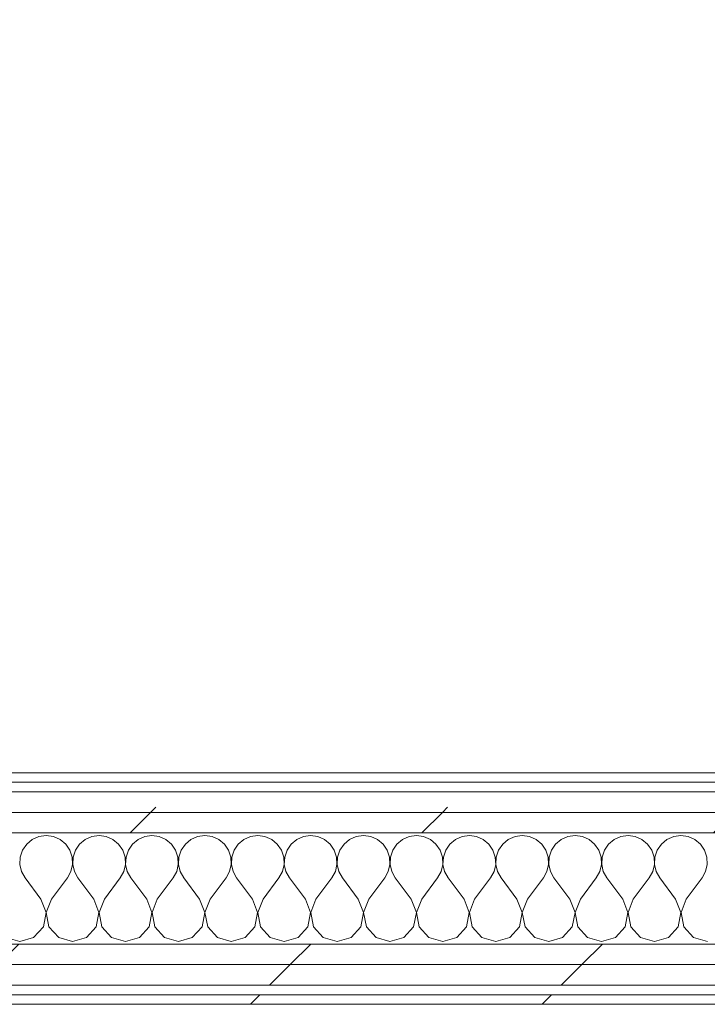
# Model space of a CAD drawing. Header units: millimetres. Extents: x -30280 to 19093, y -18706 to 4378.
# Tile 136 of 206: x -6750 to -6317, y -17084 to -16463. Entities that reach past the tile are written whole.
import ezdxf

# ---------------------------------------------------------------- set-up
doc = ezdxf.new("R2010")
doc.units = ezdxf.units.MM
doc.header["$MEASUREMENT"] = 0
doc.linetypes.add('Wipeout_Contour', pattern=[1000, 0, -1000])
doc.layers.add('02_ACAB_Anotacio Portes', color=7, linetype='Continuous')
doc.layers.add('Nuevo_08_E_Envans secs', color=7, linetype='Continuous')
doc.layers.add('02_ACAB_Anotacio Portes_Pluma_Nº__46', color=5, linetype='Continuous', lineweight=5)
doc.layers.add('Nuevo_08_E_Envans secs_Pluma_Nº__1', color=7, linetype='Continuous', lineweight=5)
for name, color, linetype, lineweight, true_color in [('Nuevo_08_E_Envans secs_Pluma_Nº__102', 7, 'Continuous', 5, 0xcccccc), ('Nuevo_08_E_Envans secs_Pluma_Nº__171', 171, 'Continuous', 13, 0xaaaaff), ('Nuevo_08_E_Envans secs_Pluma_Nº__177', 7, 'Continuous', 15, 0xf7e046)]:
    doc.layers.add(name, color=color, linetype=linetype, lineweight=lineweight, true_color=true_color)
doc.styles.add('Estilo_Generado_1', font='arial.ttf')
pattern_1 = [(45, (0, 0), (-183.8478, 183.8478), [195, -65]), (45, (7e-14, 183.85), (-183.8478, 183.8478), [195, -65])]

# ---------------------------------------------------------------- blocks, each defined once
blk = doc.blocks.new('*X130')
at = {"layer": 'Nuevo_08_E_Envans secs_Pluma_Nº__102', "color": 254, "linetype": 'Continuous', "lineweight": 5, "true_color": 0xcccccc}
for p, q in [((-6742.1, -16980.13), (-6745.64, -16983.07)), ((-6737.89, -16978.28), (-6742.1, -16980.13)), ((-6733.33, -16977.64), (-6737.89, -16978.28)), ((-6728.78, -16978.28), (-6733.33, -16977.64)), ((-6724.57, -16980.13), (-6728.78, -16978.28)), ((-6721.03, -16983.07), (-6724.57, -16980.13)), ((-6708.76, -16980.13), (-6712.3, -16983.07)), ((-6704.55, -16978.28), (-6708.76, -16980.13)), ((-6700, -16977.64), (-6704.55, -16978.28)), ((-6695.45, -16978.28), (-6700, -16977.64)), ((-6691.24, -16980.13), (-6695.45, -16978.28)), ((-6687.7, -16983.07), (-6691.24, -16980.13)), ((-6675.43, -16980.13), (-6678.97, -16983.07)), ((-6671.22, -16978.28), (-6675.43, -16980.13)), ((-6666.67, -16977.64), (-6671.22, -16978.28)), ((-6662.11, -16978.28), (-6666.67, -16977.64)), ((-6657.9, -16980.13), (-6662.11, -16978.28)), ((-6654.36, -16983.07), (-6657.9, -16980.13)), ((-6642.1, -16980.13), (-6645.64, -16983.07)), ((-6637.89, -16978.28), (-6642.1, -16980.13)), ((-6633.33, -16977.64), (-6637.89, -16978.28)), ((-6628.78, -16978.28), (-6633.33, -16977.64)), ((-6624.57, -16980.13), (-6628.78, -16978.28)), ((-6621.03, -16983.07), (-6624.57, -16980.13)), ((-6608.76, -16980.13), (-6612.3, -16983.07)), ((-6604.55, -16978.28), (-6608.76, -16980.13)), ((-6600, -16977.64), (-6604.55, -16978.28)), ((-6595.45, -16978.28), (-6600, -16977.64)), ((-6591.24, -16980.13), (-6595.45, -16978.28)), ((-6587.7, -16983.07), (-6591.24, -16980.13)), ((-6575.43, -16980.13), (-6578.97, -16983.07)), ((-6571.22, -16978.28), (-6575.43, -16980.13)), ((-6566.67, -16977.64), (-6571.22, -16978.28)), ((-6562.11, -16978.28), (-6566.67, -16977.64)), ((-6557.9, -16980.13), (-6562.11, -16978.28)), ((-6554.36, -16983.07), (-6557.9, -16980.13)), ((-6542.1, -16980.13), (-6545.64, -16983.07)), ((-6537.89, -16978.28), (-6542.1, -16980.13)), ((-6533.33, -16977.64), (-6537.89, -16978.28)), ((-6528.78, -16978.28), (-6533.33, -16977.64)), ((-6524.57, -16980.13), (-6528.78, -16978.28)), ((-6521.03, -16983.07), (-6524.57, -16980.13)), ((-6508.76, -16980.13), (-6512.3, -16983.07)), ((-6504.55, -16978.28), (-6508.76, -16980.13)), ((-6500, -16977.64), (-6504.55, -16978.28)), ((-6495.45, -16978.28), (-6500, -16977.64)), ((-6491.24, -16980.13), (-6495.45, -16978.28)), ((-6487.7, -16983.07), (-6491.24, -16980.13)), ((-6475.43, -16980.13), (-6478.97, -16983.07)), ((-6471.22, -16978.28), (-6475.43, -16980.13)), ((-6466.67, -16977.64), (-6471.22, -16978.28)), ((-6462.11, -16978.28), (-6466.67, -16977.64)), ((-6457.9, -16980.13), (-6462.11, -16978.28)), ((-6454.36, -16983.07), (-6457.9, -16980.13)), ((-6442.1, -16980.13), (-6445.64, -16983.07)), ((-6437.89, -16978.28), (-6442.1, -16980.13)), ((-6433.33, -16977.64), (-6437.89, -16978.28)), ((-6428.78, -16978.28), (-6433.33, -16977.64)), ((-6424.57, -16980.13), (-6428.78, -16978.28)), ((-6421.03, -16983.07), (-6424.57, -16980.13)), ((-6408.76, -16980.13), (-6412.3, -16983.07)), ((-6404.55, -16978.28), (-6408.76, -16980.13)), ((-6400, -16977.64), (-6404.55, -16978.28)), ((-6395.45, -16978.28), (-6400, -16977.64)), ((-6391.24, -16980.13), (-6395.45, -16978.28)), ((-6387.7, -16983.07), (-6391.24, -16980.13)), ((-6375.43, -16980.13), (-6378.97, -16983.07)), ((-6371.22, -16978.28), (-6375.43, -16980.13)), ((-6366.67, -16977.64), (-6371.22, -16978.28)), ((-6362.11, -16978.28), (-6366.67, -16977.64)), ((-6357.9, -16980.13), (-6362.11, -16978.28)), ((-6354.36, -16983.07), (-6357.9, -16980.13)), ((-6342.1, -16980.13), (-6345.64, -16983.07)), ((-6337.89, -16978.28), (-6342.1, -16980.13)), ((-6333.33, -16977.64), (-6337.89, -16978.28)), ((-6328.78, -16978.28), (-6333.33, -16977.64)), ((-6324.57, -16980.13), (-6328.78, -16978.28)), ((-6321.03, -16983.07), (-6324.57, -16980.13)), ((-6748.24, -16986.86), (-6749.71, -16991.21)), ((-6745.64, -16983.07), (-6748.24, -16986.86)), ((-6718.43, -16986.86), (-6721.03, -16983.07)), ((-6716.96, -16991.21), (-6718.43, -16986.86)), ((-6714.91, -16986.86), (-6716.38, -16991.21)), ((-6712.3, -16983.07), (-6714.91, -16986.86)), ((-6685.09, -16986.86), (-6687.7, -16983.07)), ((-6683.62, -16991.21), (-6685.09, -16986.86)), ((-6681.57, -16986.86), (-6683.04, -16991.21)), ((-6678.97, -16983.07), (-6681.57, -16986.86)), ((-6651.76, -16986.86), (-6654.36, -16983.07)), ((-6650.29, -16991.21), (-6651.76, -16986.86)), ((-6648.24, -16986.86), (-6649.71, -16991.21)), ((-6645.64, -16983.07), (-6648.24, -16986.86)), ((-6618.43, -16986.86), (-6621.03, -16983.07)), ((-6616.96, -16991.21), (-6618.43, -16986.86)), ((-6614.91, -16986.86), (-6616.38, -16991.21)), ((-6612.3, -16983.07), (-6614.91, -16986.86)), ((-6585.09, -16986.86), (-6587.7, -16983.07)), ((-6583.62, -16991.21), (-6585.09, -16986.86)), ((-6581.57, -16986.86), (-6583.04, -16991.21)), ((-6578.97, -16983.07), (-6581.57, -16986.86)), ((-6551.76, -16986.86), (-6554.36, -16983.07)), ((-6550.29, -16991.21), (-6551.76, -16986.86)), ((-6548.24, -16986.86), (-6549.71, -16991.21)), ((-6545.64, -16983.07), (-6548.24, -16986.86)), ((-6518.43, -16986.86), (-6521.03, -16983.07)), ((-6516.96, -16991.21), (-6518.43, -16986.86)), ((-6514.91, -16986.86), (-6516.38, -16991.21)), ((-6512.3, -16983.07), (-6514.91, -16986.86)), ((-6485.09, -16986.86), (-6487.7, -16983.07)), ((-6483.62, -16991.21), (-6485.09, -16986.86)), ((-6481.57, -16986.86), (-6483.04, -16991.21)), ((-6478.97, -16983.07), (-6481.57, -16986.86)), ((-6451.76, -16986.86), (-6454.36, -16983.07)), ((-6450.29, -16991.21), (-6451.76, -16986.86)), ((-6448.24, -16986.86), (-6449.71, -16991.21)), ((-6445.64, -16983.07), (-6448.24, -16986.86)), ((-6418.43, -16986.86), (-6421.03, -16983.07)), ((-6416.96, -16991.21), (-6418.43, -16986.86)), ((-6414.91, -16986.86), (-6416.38, -16991.21)), ((-6412.3, -16983.07), (-6414.91, -16986.86)), ((-6385.09, -16986.86), (-6387.7, -16983.07)), ((-6383.62, -16991.21), (-6385.09, -16986.86)), ((-6381.57, -16986.86), (-6383.04, -16991.21)), ((-6378.97, -16983.07), (-6381.57, -16986.86)), ((-6351.76, -16986.86), (-6354.36, -16983.07)), ((-6350.29, -16991.21), (-6351.76, -16986.86)), ((-6348.24, -16986.86), (-6349.71, -16991.21)), ((-6345.64, -16983.07), (-6348.24, -16986.86)), ((-6318.43, -16986.86), (-6321.03, -16983.07)), ((-6316.96, -16991.21), (-6318.43, -16986.86)), ((-6749.71, -16991.21), (-6749.93, -16995.81)), ((-6716.73, -16995.81), (-6716.96, -16991.21)), ((-6716.38, -16991.21), (-6716.6, -16995.81)), ((-6683.4, -16995.81), (-6683.62, -16991.21)), ((-6683.04, -16991.21), (-6683.27, -16995.81)), ((-6650.07, -16995.81), (-6650.29, -16991.21)), ((-6649.71, -16991.21), (-6649.93, -16995.81)), ((-6616.73, -16995.81), (-6616.96, -16991.21)), ((-6616.38, -16991.21), (-6616.6, -16995.81)), ((-6583.4, -16995.81), (-6583.62, -16991.21)), ((-6583.04, -16991.21), (-6583.27, -16995.81)), ((-6550.07, -16995.81), (-6550.29, -16991.21)), ((-6549.71, -16991.21), (-6549.93, -16995.81)), ((-6516.73, -16995.81), (-6516.96, -16991.21)), ((-6516.38, -16991.21), (-6516.6, -16995.81)), ((-6483.4, -16995.81), (-6483.62, -16991.21)), ((-6483.04, -16991.21), (-6483.27, -16995.81)), ((-6450.07, -16995.81), (-6450.29, -16991.21)), ((-6449.71, -16991.21), (-6449.93, -16995.81)), ((-6416.73, -16995.81), (-6416.96, -16991.21)), ((-6416.38, -16991.21), (-6416.6, -16995.81)), ((-6383.4, -16995.81), (-6383.62, -16991.21)), ((-6383.04, -16991.21), (-6383.27, -16995.81)), ((-6350.07, -16995.81), (-6350.29, -16991.21)), ((-6349.71, -16991.21), (-6349.93, -16995.81)), ((-6316.73, -16995.81), (-6316.96, -16991.21)), ((-6749.93, -16995.81), (-6748.89, -17000.28)), ((-6748.89, -17000.28), (-6746.67, -17004.31)), ((-6720, -17004.31), (-6717.77, -17000.28)), ((-6717.77, -17000.28), (-6716.73, -16995.81)), ((-6716.6, -16995.81), (-6715.56, -17000.28)), ((-6715.56, -17000.28), (-6713.33, -17004.31)), ((-6686.67, -17004.31), (-6684.44, -17000.28)), ((-6684.44, -17000.28), (-6683.4, -16995.81)), ((-6683.27, -16995.81), (-6682.23, -17000.28)), ((-6682.23, -17000.28), (-6680, -17004.31)), ((-6653.33, -17004.31), (-6651.11, -17000.28)), ((-6651.11, -17000.28), (-6650.07, -16995.81)), ((-6649.93, -16995.81), (-6648.89, -17000.28)), ((-6648.89, -17000.28), (-6646.67, -17004.31)), ((-6620, -17004.31), (-6617.77, -17000.28)), ((-6617.77, -17000.28), (-6616.73, -16995.81)), ((-6616.6, -16995.81), (-6615.56, -17000.28)), ((-6615.56, -17000.28), (-6613.33, -17004.31)), ((-6586.67, -17004.31), (-6584.44, -17000.28)), ((-6584.44, -17000.28), (-6583.4, -16995.81)), ((-6583.27, -16995.81), (-6582.23, -17000.28)), ((-6582.23, -17000.28), (-6580, -17004.31)), ((-6553.33, -17004.31), (-6551.11, -17000.28)), ((-6551.11, -17000.28), (-6550.07, -16995.81)), ((-6549.93, -16995.81), (-6548.89, -17000.28)), ((-6548.89, -17000.28), (-6546.67, -17004.31)), ((-6520, -17004.31), (-6517.77, -17000.28)), ((-6517.77, -17000.28), (-6516.73, -16995.81)), ((-6516.6, -16995.81), (-6515.56, -17000.28)), ((-6515.56, -17000.28), (-6513.33, -17004.31)), ((-6486.67, -17004.31), (-6484.44, -17000.28)), ((-6484.44, -17000.28), (-6483.4, -16995.81)), ((-6483.27, -16995.81), (-6482.23, -17000.28)), ((-6482.23, -17000.28), (-6480, -17004.31)), ((-6453.33, -17004.31), (-6451.11, -17000.28)), ((-6451.11, -17000.28), (-6450.07, -16995.81)), ((-6449.93, -16995.81), (-6448.89, -17000.28)), ((-6448.89, -17000.28), (-6446.67, -17004.31)), ((-6420, -17004.31), (-6417.77, -17000.28)), ((-6417.77, -17000.28), (-6416.73, -16995.81)), ((-6416.6, -16995.81), (-6415.56, -17000.28)), ((-6415.56, -17000.28), (-6413.33, -17004.31)), ((-6386.67, -17004.31), (-6384.44, -17000.28)), ((-6384.44, -17000.28), (-6383.4, -16995.81)), ((-6383.27, -16995.81), (-6382.23, -17000.28)), ((-6382.23, -17000.28), (-6380, -17004.31)), ((-6353.33, -17004.31), (-6351.11, -17000.28)), ((-6351.11, -17000.28), (-6350.07, -16995.81)), ((-6349.93, -16995.81), (-6348.89, -17000.28)), ((-6348.89, -17000.28), (-6346.67, -17004.31)), ((-6320, -17004.31), (-6317.77, -17000.28)), ((-6317.77, -17000.28), (-6316.73, -16995.81)), ((-6736.67, -17017.64), (-6746.67, -17004.31)), ((-6730, -17017.64), (-6720, -17004.31)), ((-6703.33, -17017.64), (-6713.33, -17004.31)), ((-6696.67, -17017.64), (-6686.67, -17004.31)), ((-6670, -17017.64), (-6680, -17004.31)), ((-6663.33, -17017.64), (-6653.33, -17004.31)), ((-6636.67, -17017.64), (-6646.67, -17004.31)), ((-6630, -17017.64), (-6620, -17004.31)), ((-6603.33, -17017.64), (-6613.33, -17004.31)), ((-6596.67, -17017.64), (-6586.67, -17004.31)), ((-6570, -17017.64), (-6580, -17004.31)), ((-6563.33, -17017.64), (-6553.33, -17004.31)), ((-6536.67, -17017.64), (-6546.67, -17004.31)), ((-6530, -17017.64), (-6520, -17004.31)), ((-6503.33, -17017.64), (-6513.33, -17004.31)), ((-6496.67, -17017.64), (-6486.67, -17004.31)), ((-6470, -17017.64), (-6480, -17004.31)), ((-6463.33, -17017.64), (-6453.33, -17004.31)), ((-6436.67, -17017.64), (-6446.67, -17004.31)), ((-6430, -17017.64), (-6420, -17004.31)), ((-6403.33, -17017.64), (-6413.33, -17004.31)), ((-6396.67, -17017.64), (-6386.67, -17004.31)), ((-6370, -17017.64), (-6380, -17004.31)), ((-6363.33, -17017.64), (-6353.33, -17004.31)), ((-6336.67, -17017.64), (-6346.67, -17004.31)), ((-6330, -17017.64), (-6320, -17004.31)), ((-6733.4, -17026.15), (-6736.67, -17017.64)), ((-6730, -17017.64), (-6733.27, -17026.15)), ((-6700.07, -17026.15), (-6703.33, -17017.64)), ((-6696.67, -17017.64), (-6699.93, -17026.15)), ((-6666.73, -17026.15), (-6670, -17017.64)), ((-6663.33, -17017.64), (-6666.6, -17026.15)), ((-6633.4, -17026.15), (-6636.67, -17017.64)), ((-6630, -17017.64), (-6633.27, -17026.15)), ((-6600.07, -17026.15), (-6603.33, -17017.64)), ((-6596.67, -17017.64), (-6599.93, -17026.15)), ((-6566.73, -17026.15), (-6570, -17017.64)), ((-6563.33, -17017.64), (-6566.6, -17026.15)), ((-6533.4, -17026.15), (-6536.67, -17017.64)), ((-6530, -17017.64), (-6533.27, -17026.15)), ((-6500.07, -17026.15), (-6503.33, -17017.64)), ((-6496.67, -17017.64), (-6499.93, -17026.15)), ((-6466.73, -17026.15), (-6470, -17017.64)), ((-6463.33, -17017.64), (-6466.6, -17026.15)), ((-6433.4, -17026.15), (-6436.67, -17017.64)), ((-6430, -17017.64), (-6433.27, -17026.15)), ((-6400.07, -17026.15), (-6403.33, -17017.64)), ((-6396.67, -17017.64), (-6399.93, -17026.15)), ((-6366.73, -17026.15), (-6370, -17017.64)), ((-6363.33, -17017.64), (-6366.6, -17026.15)), ((-6333.4, -17026.15), (-6336.67, -17017.64)), ((-6330, -17017.64), (-6333.27, -17026.15)), ((-6735.09, -17035.1), (-6733.4, -17026.15)), ((-6733.27, -17026.15), (-6731.57, -17035.1)), ((-6701.76, -17035.1), (-6700.07, -17026.15)), ((-6699.93, -17026.15), (-6698.24, -17035.1)), ((-6668.43, -17035.1), (-6666.73, -17026.15)), ((-6666.6, -17026.15), (-6664.91, -17035.1)), ((-6635.09, -17035.1), (-6633.4, -17026.15)), ((-6633.27, -17026.15), (-6631.57, -17035.1)), ((-6601.76, -17035.1), (-6600.07, -17026.15)), ((-6599.93, -17026.15), (-6598.24, -17035.1)), ((-6568.43, -17035.1), (-6566.73, -17026.15)), ((-6566.6, -17026.15), (-6564.91, -17035.1)), ((-6535.09, -17035.1), (-6533.4, -17026.15)), ((-6533.27, -17026.15), (-6531.57, -17035.1)), ((-6501.76, -17035.1), (-6500.07, -17026.15)), ((-6499.93, -17026.15), (-6498.24, -17035.1)), ((-6468.43, -17035.1), (-6466.73, -17026.15)), ((-6466.6, -17026.15), (-6464.91, -17035.1)), ((-6435.09, -17035.1), (-6433.4, -17026.15)), ((-6433.27, -17026.15), (-6431.57, -17035.1)), ((-6401.76, -17035.1), (-6400.07, -17026.15)), ((-6399.93, -17026.15), (-6398.24, -17035.1)), ((-6368.43, -17035.1), (-6366.73, -17026.15)), ((-6366.6, -17026.15), (-6364.91, -17035.1)), ((-6335.09, -17035.1), (-6333.4, -17026.15)), ((-6333.27, -17026.15), (-6331.57, -17035.1)), ((-6741.24, -17041.82), (-6735.09, -17035.1)), ((-6731.57, -17035.1), (-6725.43, -17041.82)), ((-6707.9, -17041.82), (-6701.76, -17035.1)), ((-6698.24, -17035.1), (-6692.1, -17041.82)), ((-6674.57, -17041.82), (-6668.43, -17035.1)), ((-6664.91, -17035.1), (-6658.76, -17041.82)), ((-6641.24, -17041.82), (-6635.09, -17035.1)), ((-6631.57, -17035.1), (-6625.43, -17041.82)), ((-6607.9, -17041.82), (-6601.76, -17035.1)), ((-6598.24, -17035.1), (-6592.1, -17041.82)), ((-6574.57, -17041.82), (-6568.43, -17035.1)), ((-6564.91, -17035.1), (-6558.76, -17041.82)), ((-6541.24, -17041.82), (-6535.09, -17035.1)), ((-6531.57, -17035.1), (-6525.43, -17041.82)), ((-6507.9, -17041.82), (-6501.76, -17035.1)), ((-6498.24, -17035.1), (-6492.1, -17041.82)), ((-6474.57, -17041.82), (-6468.43, -17035.1)), ((-6464.91, -17035.1), (-6458.76, -17041.82)), ((-6441.24, -17041.82), (-6435.09, -17035.1)), ((-6431.57, -17035.1), (-6425.43, -17041.82)), ((-6407.9, -17041.82), (-6401.76, -17035.1)), ((-6398.24, -17035.1), (-6392.1, -17041.82)), ((-6374.57, -17041.82), (-6368.43, -17035.1)), ((-6364.91, -17035.1), (-6358.76, -17041.82)), ((-6341.24, -17041.82), (-6335.09, -17035.1)), ((-6331.57, -17035.1), (-6325.43, -17041.82)), ((-6758.76, -17041.82), (-6750, -17044.31)), ((-6750, -17044.31), (-6741.24, -17041.82)), ((-6725.43, -17041.82), (-6716.67, -17044.31)), ((-6716.67, -17044.31), (-6707.9, -17041.82)), ((-6692.1, -17041.82), (-6683.33, -17044.31)), ((-6683.33, -17044.31), (-6674.57, -17041.82)), ((-6658.76, -17041.82), (-6650, -17044.31)), ((-6650, -17044.31), (-6641.24, -17041.82)), ((-6625.43, -17041.82), (-6616.67, -17044.31)), ((-6616.67, -17044.31), (-6607.9, -17041.82)), ((-6592.1, -17041.82), (-6583.33, -17044.31)), ((-6583.33, -17044.31), (-6574.57, -17041.82)), ((-6558.76, -17041.82), (-6550, -17044.31)), ((-6550, -17044.31), (-6541.24, -17041.82)), ((-6525.43, -17041.82), (-6516.67, -17044.31)), ((-6516.67, -17044.31), (-6507.9, -17041.82)), ((-6492.1, -17041.82), (-6483.33, -17044.31)), ((-6483.33, -17044.31), (-6474.57, -17041.82)), ((-6458.76, -17041.82), (-6450, -17044.31)), ((-6450, -17044.31), (-6441.24, -17041.82)), ((-6425.43, -17041.82), (-6416.67, -17044.31)), ((-6416.67, -17044.31), (-6407.9, -17041.82)), ((-6392.1, -17041.82), (-6383.33, -17044.31)), ((-6383.33, -17044.31), (-6374.57, -17041.82)), ((-6358.76, -17041.82), (-6350, -17044.31)), ((-6350, -17044.31), (-6341.24, -17041.82)), ((-6325.43, -17041.82), (-6316.67, -17044.31))]:
    blk.add_line(p, q, dxfattribs=at)
blk = doc.blocks.new('Muro_63_1', base_point=(-18974.61, -17083.98))
at = {"color": 254, "linetype": 'Wipeout_Contour', "lineweight": 0, "ltscale": 71376.143295}
blk.add_wipeout([(-6964.89, -16943.98), (-3842.41, -16943.98), (-3842.41, -16937.98), (-6964.89, -16937.98)], dxfattribs=at).dxf.layer = 'Nuevo_08_E_Envans secs'
at = {"color": 254, "linetype": 'Wipeout_Contour', "lineweight": 0, "ltscale": 71889.621763}
blk.add_wipeout([(-7017.89, -17071.98), (-3842.41, -17071.98), (-3842.41, -17058.98), (-7017.89, -17058.98)], dxfattribs=at).dxf.layer = 'Nuevo_08_E_Envans secs'
at = {"color": 254, "linetype": 'Wipeout_Contour', "lineweight": 0, "ltscale": 71948.537165}
blk.add_wipeout([(-3842.41, -17077.98), (-7017.89, -17077.98), (-7017.89, -17083.98), (-3842.41, -17083.98)], dxfattribs=at).dxf.layer = 'Nuevo_08_E_Envans secs'
at = {"layer": 'Nuevo_08_E_Envans secs_Pluma_Nº__171', "linetype": 'Continuous', "lineweight": 13, "true_color": 0xaaaaff}
h = blk.add_hatch(dxfattribs=at)
h.set_pattern_fill('Panellat_HPL_0001', color=161, style=0, pattern_type=2)
h.set_pattern_definition(pattern_1)
h.paths.add_polyline_path([(-6964.89, -16943.98), (-3842.41, -16943.98), (-3842.41, -16937.98), (-6964.89, -16937.98)])
h = blk.add_hatch(dxfattribs=at)
h.set_pattern_fill('Panellat_HPL_0001', color=161, style=0, pattern_type=2)
h.set_pattern_definition(pattern_1)
h.paths.add_polyline_path([(-3842.41, -17077.98), (-7017.89, -17077.98), (-7017.89, -17083.98), (-3842.41, -17083.98)])
at = {"layer": 'Nuevo_08_E_Envans secs_Pluma_Nº__177', "linetype": 'Continuous', "lineweight": 15, "true_color": 0xf7e046}
h = blk.add_hatch(dxfattribs=at)
h.set_pattern_fill('Panellat_HPL_0001', color=53, style=0, pattern_type=2)
h.set_pattern_definition(pattern_1)
h.paths.add_polyline_path([(-7017.89, -17071.98), (-3842.41, -17071.98), (-3842.41, -17058.98), (-7017.89, -17058.98)])
at = {"layer": 'Nuevo_08_E_Envans secs_Pluma_Nº__1', "color": 7, "linetype": 'Continuous', "lineweight": 5}
for p, q in [((-6964.89, -16943.98), (-3842.41, -16943.98)), ((-7017.89, -17071.98), (-3842.41, -17071.98)), ((-7017.89, -17077.98), (-3842.41, -17077.98))]:
    blk.add_line(p, q, dxfattribs=at)
at = {"layer": 'Nuevo_08_E_Envans secs_Pluma_Nº__1', "color": 7, "linetype": 'Continuous', "lineweight": 5, "flags": 128}
for points in [[(-3842.41, -16937.98), (-6964.89, -16937.98)], [(-7017.89, -17083.98), (-3842.41, -17083.98)]]:
    blk.add_lwpolyline(points, dxfattribs=at)
at = {"color": 254, "linetype": 'Wipeout_Contour', "lineweight": 0, "ltscale": 71840.211947}
blk.add_wipeout([(-7017.89, -17058.98), (-3842.41, -17058.98), (-3842.41, -17045.98), (-7017.89, -17045.98)], dxfattribs=at).dxf.layer = 'Nuevo_08_E_Envans secs'
at = {"layer": 'Nuevo_08_E_Envans secs_Pluma_Nº__177', "linetype": 'Continuous', "lineweight": 15, "true_color": 0xf7e046}
h = blk.add_hatch(dxfattribs=at)
h.set_pattern_fill('Panellat_HPL_0001', color=53, style=0, pattern_type=2)
h.set_pattern_definition(pattern_1)
h.paths.add_polyline_path([(-7017.89, -17058.98), (-3842.41, -17058.98), (-3842.41, -17045.98), (-7017.89, -17045.98)])
at = {"layer": 'Nuevo_08_E_Envans secs_Pluma_Nº__1', "color": 7, "linetype": 'Continuous', "lineweight": 5}
for p, q in [((-6989.89, -17045.98), (-3842.41, -17045.98)), ((-7017.89, -17058.98), (-3842.41, -17058.98))]:
    blk.add_line(p, q, dxfattribs=at)
at = {"layer": 'Nuevo_08_E_Envans secs', "color": 7, "lineweight": 20}
blk.add_blockref('*X130', (0, 0), dxfattribs=at)
at = {"color": 254, "linetype": 'Wipeout_Contour', "lineweight": 0, "ltscale": 71503.472576}
blk.add_wipeout([(-6989.89, -16975.98), (-3842.41, -16975.98), (-3842.41, -16962.98), (-6989.89, -16962.98)], dxfattribs=at).dxf.layer = 'Nuevo_08_E_Envans secs'
at = {"layer": 'Nuevo_08_E_Envans secs_Pluma_Nº__177', "linetype": 'Continuous', "lineweight": 15, "true_color": 0xf7e046}
h = blk.add_hatch(dxfattribs=at)
h.set_pattern_fill('Panellat_HPL_0001', color=53, style=0, pattern_type=2)
h.set_pattern_definition(pattern_1)
h.paths.add_polyline_path([(-6989.89, -16975.98), (-3842.41, -16975.98), (-3842.41, -16962.98), (-6989.89, -16962.98)])
at = {"layer": 'Nuevo_08_E_Envans secs_Pluma_Nº__1', "color": 7, "linetype": 'Continuous', "lineweight": 5}
blk.add_line((-6989.89, -16975.98), (-3842.41, -16975.98), dxfattribs=at)
at = {"color": 254, "linetype": 'Wipeout_Contour', "lineweight": 0, "ltscale": 71444.175017}
blk.add_wipeout([(-6976.89, -16962.98), (-3842.41, -16962.98), (-3842.41, -16949.98), (-6976.89, -16949.98)], dxfattribs=at).dxf.layer = 'Nuevo_08_E_Envans secs'
at = {"layer": 'Nuevo_08_E_Envans secs_Pluma_Nº__177', "linetype": 'Continuous', "lineweight": 15, "true_color": 0xf7e046}
h = blk.add_hatch(dxfattribs=at)
h.set_pattern_fill('Panellat_HPL_0001', color=53, style=0, pattern_type=2)
h.set_pattern_definition(pattern_1)
h.paths.add_polyline_path([(-6976.89, -16962.98), (-3842.41, -16962.98), (-3842.41, -16949.98), (-6976.89, -16949.98)])
at = {"layer": 'Nuevo_08_E_Envans secs_Pluma_Nº__1', "color": 7, "linetype": 'Continuous', "lineweight": 5}
for p, q in [((-6970.89, -16949.98), (-3842.41, -16949.98)), ((-6976.89, -16962.98), (-3842.41, -16962.98))]:
    blk.add_line(p, q, dxfattribs=at)
blk = doc.blocks.new('Etiqueta_4_1', base_point=(-7170.54, -15445.54))
at = {"layer": '02_ACAB_Anotacio Portes_Pluma_Nº__46', "color": 5, "lineweight": 5, "insert": (-7171.38, -15783.68), "char_height": 300, "attachment_point": 2, "rotation": 359.85801, "style": 'Estilo_Generado_1'}
blk.add_mtext('\\A1;{\\pqc;\\pt0,46000;\\fArial|b0|i0|c0|p0;\\W1.000000;P-01\\fArial|b0|i0|c0|p0;\\W1.000000;\\A1{\\H.66x;\\S^  ;}\\fArial|b0|i0|c0|p0;\\W1.000000;\\fArial|b0|i0|c0|p0;\\W1.000000;\\A1{\\H.66x;\\S^  ;}\\fArial|b0|i0|c0|p0;\\W1.000000; \\fArial|b0|i0|c0|p0;\\W1.000000;\\fArial|b0|i0|c0|p0;\\W1.000000;\\fArial|b0|i0|c0|p0;\\W1.000000;\\fArial|b0|i0|c0|p0;\\W1.000000;\\fArial|b0|i0|c0|p0;\\W1.000000;\\fArial|b0|i0|c0|p0;\\W1.000000;\\fArial|b0|i0|c0|p0;\\W1.000000;\\fArial|b0|i0|c0|p0;\\W1.000000;\\fArial|b0|i0|c0|p0;\\W1.000000;\\fArial|b0|i0|c0|p0;\\W1.000000;\\fArial|b0|i0|c0|p0;\\W1.000000;\\fArial|b0|i0|c0|p0;\\W1.000000;\\fArial|b0|i0|c0|p0;\\W1.000000;\\fArial|b0|i0|c0|p0;\\W1.000000;\\fArial|b0|i0|c0|p0;\\W1.000000;\\fArial|b0|i0|c0|p0;\\W1.000000;\\fArial|b0|i0|c0|p0;\\W1.000000;\\fArial|b0|i0|c0|p0;\\W1.000000;\\fArial|b0|i0|c0|p0;\\W1.000000;\\fArial|b0|i0|c0|p0;\\W1.000000;\\fArial|b0|i0|c0|p0;\\W1.000000;\\fArial|b0|i0|c0|p0;\\W1.000000;\\fArial|b0|i0|c0|p0;\\W1.000000;\\fArial|b0|i0|c0|p0;\\W1.000000;\\fArial|b0|i0|c0|p0;\\W1.000000;\\fArial|b0|i0|c0|p0;\\W1.000000;\\fArial|b0|i0|c0|p0;\\W1.000000;\\fArial|b0|i0|c0|p0;\\W1.000000;\\fArial|b0|i0|c0|p0;\\W1.000000;\\fArial|b0|i0|c0|p0;\\W1.000000;\\fArial|b0|i0|c0|p0;\\W1.000000;\\fArial|b0|i0|c0|p0;\\W1.000000;\\fArial|b0|i0|c0|p0;\\W1.000000;\\fArial|b0|i0|c0|p0;\\W1.000000;\\fArial|b0|i0|c0|p0;\\W1.000000;\\fArial|b0|i0|c0|p0;\\W1.000000;\\fArial|b0|i0|c0|p0;\\W1.000000;\\fArial|b0|i0|c0|p0;\\W1.000000;\\fArial|b0|i0|c0|p0;\\W1.000000;\\fArial|b0|i0|c0|p0;\\W1.000000;\\fArial|b0|i0|c0|p0;\\W1.000000;\\fArial|b0|i0|c0|p0;\\W1.000000;\\fArial|b0|i0|c0|p0;\\W1.000000;}', dxfattribs=at)

msp = doc.modelspace()

# ---------------------------------------------------------------- block references
at = {"layer": 'Nuevo_08_E_Envans secs', "color": 7, "lineweight": 20}
msp.add_blockref('Muro_63_1', (-18974.61, -17083.98), dxfattribs=at)

# ---------------------------------------------------------------- next in the draw order: block references
at = {"layer": '02_ACAB_Anotacio Portes', "color": 5, "linetype": 'Continuous', "lineweight": 5}
msp.add_blockref('Etiqueta_4_1', (-7170.54, -15445.54), dxfattribs=at)

doc.saveas('drawing.dxf')
